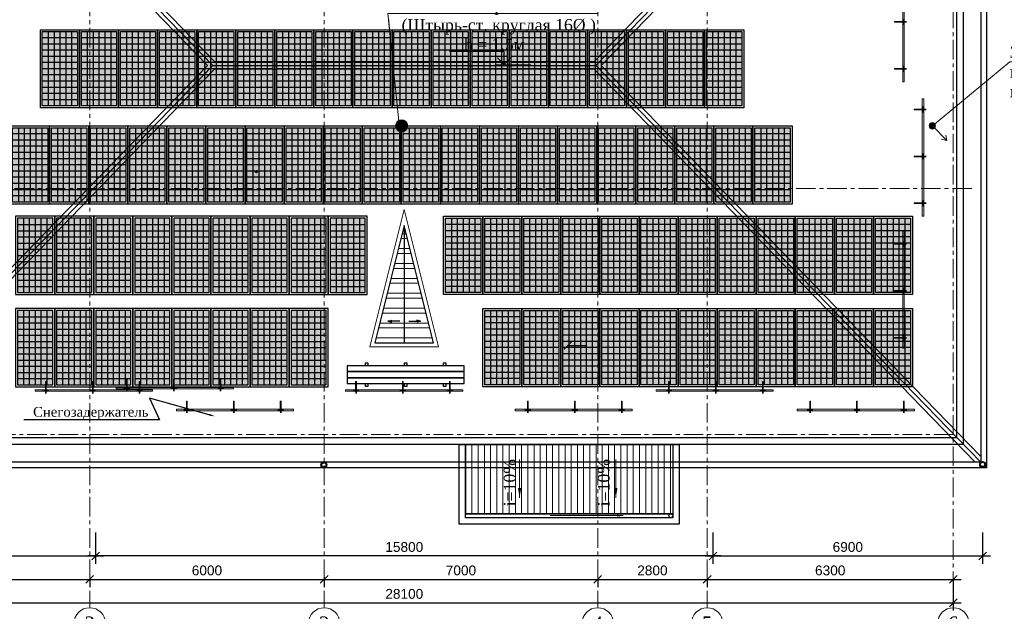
# Model space of a CAD drawing. Header units: millimetres. Extents: x 2063114 to 14983986, y -126020516 to 213791.
# Tile 245 of 256: x 2334216 to 2359413, y -1272177 to -1257038. Entities that reach past the tile are written whole.
import ezdxf
from ezdxf import colors
from ezdxf.entities.mleader import LeaderData, LeaderLine
from ezdxf.enums import TextEntityAlignment as Align
from ezdxf.math import Vec2, Vec3

# ---------------------------------------------------------------- set-up
doc = ezdxf.new("R2010")
doc.units = ezdxf.units.MM
for name, pattern in [('ACAD_ISO04W100', [30, 24, -3, 0, -3]), ('ACAD_ISO07W100', [3, 0, -3]), ('CENTERX2', [4, 2.5, -0.5, 0.5, -0.5])]:
    doc.linetypes.add(name, pattern=pattern)
doc.layers.get('Defpoints').update_dxf_attribs({"color": 6, "lineweight": 35})
for name, color, linetype, lineweight in [('.', 7, 'Continuous', 15), ('_ACO_Выноски', 7, 'Continuous', 9), ('_АСО_Металл', 225, 'Continuous', 20), ('АСО-оси', 24, 'CENTERX2', 20), ('оси', 22, 'ACAD_ISO04W100', 13), ('РАЗМЕР АР', 150, 'Continuous', 20), ('Э.Электрика', 1, 'Continuous', 50), ('Эл.линия силовых сетей', 1, 'Continuous', 50)]:
    doc.layers.add(name, color=color, linetype=linetype, lineweight=lineweight)
for name, color, linetype in [('000000000', 7, 'Continuous'), ('_4', 252, 'Continuous'), ('line', 7, 'Continuous'), ('Рамка', 7, 'Continuous')]:
    doc.layers.add(name, color=color, linetype=linetype)
doc.layers.add('макреровка', color=7, linetype='Continuous', lineweight=20, true_color=0x330066)
doc.styles.add('--Стиль ЭОМ', font='times.ttf')
doc.styles.add('RUSS', font='russ', dxfattribs={"width": 0.75})
doc.styles.add('seviyorum', font='times.ttf')
doc.styles.get("Standard").update_dxf_attribs({"font": 'arial.ttf'})
doc.styles.add('TIEMS', font='times.ttf')
doc.styles.add('TIMES', font='times.ttf')
doc.styles.add('Times New Roman', font='times.ttf')
doc.styles.add('СПДС', font='isocpeur.ttf')
doc.linetypes.add('ограждение1', pattern='A,6.35,-2.54,[133,ltypeshp.shx,S=2.54,R=0,X=-2.54,Y=0],-2.54,25.4', length=36.83)
doc.dimstyles.new('STANDARD$0', dxfattribs={"dimtxt": 250, "dimasz": 200, "dimexe": 200, "dimexo": 300, "dimgap": 100, "dimtad": 1, "dimdec": 0, "dimzin": 1, "dimdsep": 46, "dimtxsty": 'Standard', "dimblk1": 'OBLIQUE', "dimblk2": 'OBLIQUE', "dimsah": 1, "dimcen": 2.5, "dimdle": 200, "dimadec": 0, "dimazin": 0, "dimtfac": 1, "dimtdec": 0, "dimtmove": 0, "dimatfit": 3, "dimldrblk": 'OBLIQUE', "dimfxl": 600, "dimfxlon": 1, "dimtolj": 1, "dimtzin": 1, "dimarcsym": 0})
doc.dimstyles.new('М1-100', dxfattribs={"dimtxt": 250, "dimasz": 150, "dimexe": 100, "dimexo": 100, "dimgap": 50, "dimtad": 1, "dimdec": 0, "dimdsep": 46, "dimtxsty": 'TIEMS', "dimblk": 'OBLIQUE', "dimcen": 120, "dimdle": 100, "dimclrd": 256, "dimclre": 256, "dimclrt": 256, "dimaunit": 1, "dimazin": 0, "dimtfac": 1, "dimtdec": 0, "dimtmove": 1, "dimatfit": 2, "dimldrblk": 'ARCHTICK', "dimfxl": 2, "dimtfill": 1, "dimlwd": -1, "dimlwe": 13, "dimarcsym": 0})
doc.dimstyles.new('Миржалол100', dxfattribs={"dimtxt": 300, "dimasz": 150, "dimexe": 100, "dimexo": 100, "dimgap": 63, "dimtad": 1, "dimdec": 0, "dimtxsty": 'Times New Roman', "dimblk": 'OBLIQUE', "dimcen": 100, "dimclrd": 256, "dimclre": 256, "dimclrt": 256, "dimadec": 0, "dimazin": 0, "dimtfac": 1, "dimtdec": 0, "dimtmove": 1, "dimatfit": 3, "dimfxl": 800, "dimlwd": 13, "dimlwe": 13, "dimarcsym": 0})

# ---------------------------------------------------------------- blocks, each defined once
blk = doc.blocks.new('Ход.мост1')
for points in [[(-1656755, -237485), (-1656755, -237345), (-1653755, -237345), (-1653755, -237485), (-1656755, -237485)], [(-1656285, -237272), (-1656285, -237345)], [(-1656225, -237345), (-1656225, -237272), (-1656285, -237272)], [(-1655285, -237272), (-1655285, -237345)], [(-1655225, -237345), (-1655225, -237272), (-1655285, -237272)], [(-1654285, -237272), (-1654285, -237345)], [(-1654225, -237345), (-1654225, -237272), (-1654285, -237272)], [(-1656755, -237642), (-1656755, -237502), (-1653755, -237502), (-1653755, -237642), (-1656755, -237642)], [(-1656285, -237485), (-1656285, -237502)], [(-1656225, -237502), (-1656225, -237485)], [(-1655285, -237485), (-1655285, -237502)], [(-1655225, -237502), (-1655225, -237485)], [(-1654285, -237485), (-1654285, -237502)], [(-1654225, -237502), (-1654225, -237485)], [(-1656755, -237801), (-1656755, -237661), (-1653755, -237661), (-1653755, -237801), (-1656755, -237801)], [(-1656285, -237642), (-1656285, -237661)], [(-1656285, -237801), (-1656285, -237872), (-1656225, -237872), (-1656225, -237801)], [(-1656225, -237661), (-1656225, -237642)], [(-1655285, -237642), (-1655285, -237661)], [(-1655285, -237801), (-1655285, -237872), (-1655225, -237872), (-1655225, -237801)], [(-1655225, -237661), (-1655225, -237642)], [(-1654285, -237642), (-1654285, -237661)], [(-1654285, -237801), (-1654285, -237872), (-1654225, -237872), (-1654225, -237801)], [(-1654225, -237661), (-1654225, -237642)]]:
    blk.add_lwpolyline(points)
blk = doc.blocks.new('_Oblique')
at = {"color": 0, "linetype": 'ByBlock', "lineweight": -2}
blk.add_line((-0.5, -0.5), (0.5, 0.5), dxfattribs=at)
blk = doc.blocks.new('*D3083')
at = {"layer": 'Defpoints', "color": 0, "lineweight": 30, "transparency": 16777216}
for p in [(2329258, -1268416), (2336158, -1268431), (2336158, -1270760)]:
    blk.add_point(p, dxfattribs=at)
at = {"layer": 'РАЗМЕР АР', "color": 0, "lineweight": -2, "transparency": 16777216}
for p, q in [((2329258, -1270160), (2329258, -1270960)), ((2336158, -1270160), (2336158, -1270960)), ((2329058, -1270760), (2336358, -1270760))]:
    blk.add_line(p, q, dxfattribs=at)
at = {"layer": 'РАЗМЕР АР', "color": 0, "lineweight": -2, "transparency": 16777216, "xscale": 200, "yscale": 200, "zscale": 200, "rotation": 180}
blk.add_blockref('_Oblique', (2329258, -1270760), dxfattribs=at)
at = {"layer": 'РАЗМЕР АР', "color": 0, "lineweight": -2, "transparency": 16777216, "xscale": 200, "yscale": 200, "zscale": 200}
blk.add_blockref('_Oblique', (2336158, -1270760), dxfattribs=at)
at = {"layer": 'РАЗМЕР АР', "color": 0, "transparency": 16777216, "insert": (2332708, -1270532), "char_height": 250, "attachment_point": 5}
blk.add_mtext('\\A1;6900', dxfattribs=at)
blk = doc.blocks.new('*D3084')
at = {"layer": 'Defpoints', "color": 0, "lineweight": 30, "transparency": 16777216}
for p in [(2358859, -1268419), (2351958, -1268431), (2358859, -1270760)]:
    blk.add_point(p, dxfattribs=at)
at = {"layer": 'РАЗМЕР АР', "color": 0, "lineweight": -2, "transparency": 16777216}
for p, q in [((2351958, -1270160), (2351958, -1270960)), ((2358859, -1270160), (2358859, -1270960)), ((2351758, -1270760), (2359059, -1270760))]:
    blk.add_line(p, q, dxfattribs=at)
at = {"layer": 'РАЗМЕР АР', "color": 0, "lineweight": -2, "transparency": 16777216, "xscale": 200, "yscale": 200, "zscale": 200, "rotation": 180}
blk.add_blockref('_Oblique', (2351958, -1270760), dxfattribs=at)
at = {"layer": 'РАЗМЕР АР', "color": 0, "lineweight": -2, "transparency": 16777216, "xscale": 200, "yscale": 200, "zscale": 200}
blk.add_blockref('_Oblique', (2358859, -1270760), dxfattribs=at)
at = {"layer": 'РАЗМЕР АР', "color": 0, "transparency": 16777216, "insert": (2355408, -1270532), "char_height": 250, "attachment_point": 5}
blk.add_mtext('\\A1;6900', dxfattribs=at)
blk = doc.blocks.new('*D3085')
at = {"layer": 'Defpoints', "color": 0, "lineweight": 30, "transparency": 16777216}
for p in [(2336158, -1268431), (2351958, -1268431), (2336158, -1270760)]:
    blk.add_point(p, dxfattribs=at)
at = {"layer": 'РАЗМЕР АР', "color": 0, "lineweight": -2, "transparency": 16777216}
for p, q in [((2336158, -1270160), (2336158, -1270960)), ((2351958, -1270160), (2351958, -1270960)), ((2352158, -1270760), (2335958, -1270760))]:
    blk.add_line(p, q, dxfattribs=at)
at = {"layer": 'РАЗМЕР АР', "color": 0, "lineweight": -2, "transparency": 16777216, "xscale": 200, "yscale": 200, "zscale": 200, "rotation": 180}
blk.add_blockref('_Oblique', (2336158, -1270760), dxfattribs=at)
at = {"layer": 'РАЗМЕР АР', "color": 0, "lineweight": -2, "transparency": 16777216, "xscale": 200, "yscale": 200, "zscale": 200}
blk.add_blockref('_Oblique', (2351958, -1270760), dxfattribs=at)
at = {"layer": 'РАЗМЕР АР', "color": 0, "transparency": 16777216, "insert": (2344058, -1270532), "char_height": 250, "attachment_point": 5}
blk.add_mtext('\\A1;15800', dxfattribs=at)
blk = doc.blocks.new('MARK-POM')
at = {"linetype": 'Continuous'}
blk.add_circle((0, 0), 4, dxfattribs=at)
at = {"linetype": 'Continuous', "style": 'RUSS', "width": 0.75}
blk.add_attdef('ЌЋЊ…ђ', text='', height=3.5, dxfattribs=at).set_placement((0, 0), align=Align.MIDDLE)
blk = doc.blocks.new('*D3086')
at = {"layer": 'Defpoints', "color": 0, "lineweight": 30, "transparency": 16777216}
for p in [(2358108, -1270614), (2330008, -1272060), (2358108, -1271960)]:
    blk.add_point(p, dxfattribs=at)
at = {"layer": 'РАЗМЕР АР', "color": 0, "lineweight": -2, "transparency": 16777216}
for p, q in [((2358108, -1271360), (2358108, -1272160)), ((2330008, -1271960), (2330008, -1271760)), ((2329808, -1271960), (2358308, -1271960))]:
    blk.add_line(p, q, dxfattribs=at)
at = {"layer": 'РАЗМЕР АР', "color": 0, "lineweight": -2, "transparency": 16777216, "xscale": 200, "yscale": 200, "zscale": 200, "rotation": 180}
blk.add_blockref('_Oblique', (2330008, -1271960), dxfattribs=at)
at = {"layer": 'РАЗМЕР АР', "color": 0, "lineweight": -2, "transparency": 16777216, "xscale": 200, "yscale": 200, "zscale": 200}
blk.add_blockref('_Oblique', (2358108, -1271960), dxfattribs=at)
at = {"layer": 'РАЗМЕР АР', "color": 0, "transparency": 16777216, "insert": (2344058, -1271732), "char_height": 250, "attachment_point": 5}
blk.add_mtext('\\A1;28100', dxfattribs=at)
blk = doc.blocks.new('*D3087')
at = {"layer": 'Defpoints', "color": 0, "lineweight": 30, "transparency": 16777216}
for p in [(2330008, -1271189), (2336008, -1271189), (2336008, -1271360)]:
    blk.add_point(p, dxfattribs=at)
at = {"layer": 'РАЗМЕР АР', "color": 0, "lineweight": -2, "transparency": 16777216}
for p, q in [((2329808, -1271360), (2336208, -1271360)), ((2330008, -1271360), (2330008, -1271560)), ((2336008, -1271360), (2336008, -1271560))]:
    blk.add_line(p, q, dxfattribs=at)
at = {"layer": 'РАЗМЕР АР', "color": 0, "lineweight": -2, "transparency": 16777216, "xscale": 200, "yscale": 200, "zscale": 200, "rotation": 180}
blk.add_blockref('_Oblique', (2330008, -1271360), dxfattribs=at)
at = {"layer": 'РАЗМЕР АР', "color": 0, "lineweight": -2, "transparency": 16777216, "xscale": 200, "yscale": 200, "zscale": 200}
blk.add_blockref('_Oblique', (2336008, -1271360), dxfattribs=at)
at = {"layer": 'РАЗМЕР АР', "color": 0, "transparency": 16777216, "insert": (2333008, -1271132), "char_height": 250, "attachment_point": 5}
blk.add_mtext('\\A1;6000', dxfattribs=at)
blk = doc.blocks.new('*D3088')
at = {"layer": 'Defpoints', "color": 0, "lineweight": 30, "transparency": 16777216}
for p in [(2336008, -1271189), (2342008, -1271003), (2342008, -1271360)]:
    blk.add_point(p, dxfattribs=at)
at = {"layer": 'РАЗМЕР АР', "color": 0, "lineweight": -2, "transparency": 16777216}
for p, q in [((2335808, -1271360), (2342208, -1271360)), ((2336008, -1271360), (2336008, -1271560)), ((2342008, -1271303), (2342008, -1271560))]:
    blk.add_line(p, q, dxfattribs=at)
at = {"layer": 'РАЗМЕР АР', "color": 0, "lineweight": -2, "transparency": 16777216, "xscale": 200, "yscale": 200, "zscale": 200, "rotation": 180}
blk.add_blockref('_Oblique', (2336008, -1271360), dxfattribs=at)
at = {"layer": 'РАЗМЕР АР', "color": 0, "lineweight": -2, "transparency": 16777216, "xscale": 200, "yscale": 200, "zscale": 200}
blk.add_blockref('_Oblique', (2342008, -1271360), dxfattribs=at)
at = {"layer": 'РАЗМЕР АР', "color": 0, "transparency": 16777216, "insert": (2339008, -1271132), "char_height": 250, "attachment_point": 5}
blk.add_mtext('\\A1;6000', dxfattribs=at)
blk = doc.blocks.new('*D3089')
at = {"layer": 'Defpoints', "color": 0, "lineweight": 30, "transparency": 16777216}
for p in [(2342008, -1271003), (2349008, -1271203), (2349008, -1271360)]:
    blk.add_point(p, dxfattribs=at)
at = {"layer": 'РАЗМЕР АР', "color": 0, "lineweight": -2, "transparency": 16777216}
for p, q in [((2341808, -1271360), (2349208, -1271360)), ((2342008, -1271303), (2342008, -1271560)), ((2349008, -1271360), (2349008, -1271560))]:
    blk.add_line(p, q, dxfattribs=at)
at = {"layer": 'РАЗМЕР АР', "color": 0, "lineweight": -2, "transparency": 16777216, "xscale": 200, "yscale": 200, "zscale": 200, "rotation": 180}
blk.add_blockref('_Oblique', (2342008, -1271360), dxfattribs=at)
at = {"layer": 'РАЗМЕР АР', "color": 0, "lineweight": -2, "transparency": 16777216, "xscale": 200, "yscale": 200, "zscale": 200}
blk.add_blockref('_Oblique', (2349008, -1271360), dxfattribs=at)
at = {"layer": 'РАЗМЕР АР', "color": 0, "transparency": 16777216, "insert": (2345508, -1271132), "char_height": 250, "attachment_point": 5}
blk.add_mtext('\\A1;7000', dxfattribs=at)
blk = doc.blocks.new('*D3090')
at = {"layer": 'Defpoints', "color": 0, "lineweight": 30, "transparency": 16777216}
for p in [(2351808, -1271178), (2349008, -1271203), (2351808, -1271360)]:
    blk.add_point(p, dxfattribs=at)
at = {"layer": 'РАЗМЕР АР', "color": 0, "lineweight": -2, "transparency": 16777216}
for p, q in [((2348808, -1271360), (2352008, -1271360)), ((2349008, -1271360), (2349008, -1271560)), ((2351808, -1271360), (2351808, -1271560))]:
    blk.add_line(p, q, dxfattribs=at)
at = {"layer": 'РАЗМЕР АР', "color": 0, "lineweight": -2, "transparency": 16777216, "xscale": 200, "yscale": 200, "zscale": 200, "rotation": 180}
blk.add_blockref('_Oblique', (2349008, -1271360), dxfattribs=at)
at = {"layer": 'РАЗМЕР АР', "color": 0, "lineweight": -2, "transparency": 16777216, "xscale": 200, "yscale": 200, "zscale": 200}
blk.add_blockref('_Oblique', (2351808, -1271360), dxfattribs=at)
at = {"layer": 'РАЗМЕР АР', "color": 0, "transparency": 16777216, "insert": (2350408, -1271132), "char_height": 250, "attachment_point": 5}
blk.add_mtext('\\A1;2800', dxfattribs=at)
blk = doc.blocks.new('*D3091')
at = {"layer": 'Defpoints', "color": 0, "lineweight": 30, "transparency": 16777216}
for p in [(2351808, -1271178), (2358108, -1271266), (2358108, -1271360)]:
    blk.add_point(p, dxfattribs=at)
at = {"layer": 'РАЗМЕР АР', "color": 0, "lineweight": -2, "transparency": 16777216}
for p, q in [((2351608, -1271360), (2358308, -1271360)), ((2351808, -1271360), (2351808, -1271560)), ((2358108, -1271360), (2358108, -1271560))]:
    blk.add_line(p, q, dxfattribs=at)
at = {"layer": 'РАЗМЕР АР', "color": 0, "lineweight": -2, "transparency": 16777216, "xscale": 200, "yscale": 200, "zscale": 200, "rotation": 180}
blk.add_blockref('_Oblique', (2351808, -1271360), dxfattribs=at)
at = {"layer": 'РАЗМЕР АР', "color": 0, "lineweight": -2, "transparency": 16777216, "xscale": 200, "yscale": 200, "zscale": 200}
blk.add_blockref('_Oblique', (2358108, -1271360), dxfattribs=at)
at = {"layer": 'РАЗМЕР АР', "color": 0, "transparency": 16777216, "insert": (2354958, -1271132), "char_height": 250, "attachment_point": 5}
blk.add_mtext('\\A1;6300', dxfattribs=at)
blk = doc.blocks.new('*U3078')
at = {"color": 0, "linetype": 'ByBlock', "lineweight": -2}
blk.add_line((3, 0), (15.79, 0), dxfattribs=at)
blk.add_lwpolyline([(12.79, 0), (12.79, 5), (32.79, 5)], dxfattribs=at)
at = {"color": 0, "linetype": 'ByBlock', "lineweight": -2, "const_width": 0.4}
blk.add_lwpolyline([(10.29, 2.78), (12.79, 0.28), (15.29, 2.78)], dxfattribs=at)
at = {"color": 0, "linetype": 'ByBlock', "lineweight": -2, "style": 'seviyorum'}
blk.add_attdef('ОТМЕТКА', text='', height=4.1, dxfattribs=at).set_placement((24.04, 7.5), align=Align.MIDDLE_CENTER)
at = {"color": 0, "linetype": 'ByBlock', "lineweight": -2, "oblique": 15}
blk.add_attdef('НТЕКСТ', text='', height=3, dxfattribs=at).set_placement((24.04, 2.5), align=Align.MIDDLE_CENTER)
blk = doc.blocks.new('*U74')
at = {"layer": '_АСО_Металл', "color": 251, "true_color": 0x4a4a4a}
for points in [[(9, -509), (9, -300), (-9, -300), (-9, -509)], [(1209, -509), (1209, -300), (1191, -300), (1191, -509)], [(2409, -509), (2409, -300), (2391, -300), (2391, -509)]]:
    blk.add_lwpolyline(points, dxfattribs=at)
blk.add_lwpolyline([(2730, -549), (2730, -509), (-270, -509), (-270, -549), (2730, -549)], close=True, dxfattribs=at)
at = {"layer": '_АСО_Металл'}
for centre, start, end in [((0, -529), 112.0526, 124.3553), ((0, -529), 235.6588, 304.3412), ((0, -529), 55.6516, 67.9474), ((1200, -529), 112.0526, 124.3553), ((1200, -529), 235.6588, 304.3412), ((1200, -529), 55.6516, 67.9474), ((2400, -529), 112.0526, 124.3553), ((2400, -529), 235.6588, 304.3412), ((2400, -529), 55.6516, 67.9474)]:
    blk.add_arc(centre, 24.2, start, end, dxfattribs=at)
at = {"layer": 'Defpoints'}
for p, q in [((0, -604), (0, -454)), ((1200, -604), (1200, -454)), ((2400, -604), (2400, -454)), ((75, -529), (-75, -529)), ((1275, -529), (1125, -529)), ((2475, -529), (2325, -529))]:
    blk.add_line(p, q, dxfattribs=at)
at = {"layer": 'Defpoints', "linetype": 'ACAD_ISO07W100'}
for points in [[(-9, -509), (-9, -529), (9, -529), (9, -511)], [(1191, -509), (1191, -529), (1209, -529), (1209, -511)], [(2391, -509), (2391, -529), (2409, -529), (2409, -511)]]:
    blk.add_lwpolyline(points, dxfattribs=at)
at = {"layer": 'Defpoints'}
for centre in [(0, -529), (1200, -529), (2400, -529)]:
    blk.add_circle(centre, 20, dxfattribs=at)
at = {"layer": 'Defpoints', "linetype": 'ACAD_ISO07W100'}
for centre, start, end in [((0, -529), 128.0162, 231.1144), ((0, -529), 67.9474, 112.0526), ((0, -529), 311.6328, 53.8022), ((1200, -529), 128.0162, 231.1144), ((1200, -529), 67.9474, 112.0526), ((1200, -529), 311.6328, 53.8022), ((2400, -529), 128.0162, 231.1144), ((2400, -529), 67.9474, 112.0526), ((2400, -529), 311.6328, 53.8022)]:
    blk.add_arc(centre, 24.2, start, end, dxfattribs=at)
blk = doc.blocks.new('hfg')
at = {"layer": '.'}
h = blk.add_hatch(color=140, dxfattribs=at)
h.dxf.hatch_style = 1
h.set_gradient(color1=(55, 186, 251), color2=(255, 255, 245), rotation=90, tint=1)
h.paths.add_polyline_path([(3674548, -542446), (3675448, -542446), (3675448, -544348), (3674548, -544348)])
at = {"layer": 'line', "color": 5, "lineweight": 25}
for p, q in [((3674698, -544348), (3674698, -542446)), ((3674848, -544348), (3674848, -542446)), ((3674998, -544348), (3674998, -542446)), ((3675148, -544348), (3675148, -542446)), ((3675298, -544348), (3675298, -542446)), ((3674548, -542605), (3675448, -542605)), ((3674548, -542763), (3675448, -542763)), ((3674548, -542922), (3675448, -542922)), ((3674548, -543080), (3675448, -543080)), ((3674548, -543239), (3675448, -543239)), ((3674548, -543397), (3675448, -543397)), ((3674548, -543556), (3675448, -543556)), ((3674548, -543714), (3675448, -543714)), ((3674548, -543873), (3675448, -543873)), ((3674548, -544031), (3675448, -544031)), ((3674548, -544190), (3675448, -544190))]:
    blk.add_line(p, q, dxfattribs=at)
at = {"layer": 'line', "lineweight": 30}
blk.add_lwpolyline([(3674498, -542396), (3675498, -542396), (3675498, -544398), (3674498, -544398)], close=True, dxfattribs=at)
at = {"layer": 'line', "lineweight": 25}
blk.add_lwpolyline([(3674548, -542446), (3675448, -542446), (3675448, -544348), (3674548, -544348)], close=True, dxfattribs=at)

msp = doc.modelspace()

# ---------------------------------------------------------------- hatches: boundary and pattern name
at = {"lineweight": 13, "ltscale": 3}
h = msp.add_hatch(dxfattribs=at)
h.set_pattern_fill('ANSI32', color=0, scale=40, angle=135)
h.set_pattern_definition([(180, (2246036.94, -614179.17), (-3e-14, -381), []), (180, (2245909.94, -614052.17), (-3e-14, -381), [])])
h.paths.add_polyline_path([(2344058.30883, -1262308.7608), (2343308.30883, -1265308.7608), (2344808.30883, -1265308.7608)])
h.paths.add_polyline_path([(2349564.44286, -1251284.13968), (2348064.44286, -1251284.13968), (2348814.44286, -1254284.13968)])
h.paths.add_polyline_path([(2339764.45687, -1251284.13968), (2338264.45687, -1251284.13968), (2339014.45687, -1254284.13968)])
at = {"lineweight": 40}
h = msp.add_hatch(color=6, dxfattribs=at)
edge = h.paths.add_edge_path()
edge.add_arc((2340272.52214, -1260928.53235), 20, 270, 630)
at = {"lineweight": 13, "ltscale": 3}
h = msp.add_hatch(dxfattribs=at)
h.set_pattern_fill('LINE', color=0, scale=50, angle=90)
h.set_pattern_definition([(90, (2423895.25, -1030694.64), (-158.75, 1e-14), [])])
h.paths.add_polyline_path([(2350928.75556, -1267906.45024), (2345628.75556, -1267906.45024), (2345628.75556, -1269681.45024), (2350928.75556, -1269681.45024)])
at = {"layer": 'Э.Электрика', "lineweight": 0}
h = msp.add_hatch(color=23, dxfattribs=at)
h.dxf.hatch_style = 1
edge = h.paths.add_edge_path()
edge.add_arc((2343989.90509, -1259753.37367), 155.38591, 0, 360)
h = msp.add_hatch(color=7, dxfattribs=at)
h.dxf.hatch_style = 1
edge = h.paths.add_edge_path()
edge.add_arc((2357571.41355, -1259753.37367), 82.10502, 0, 360)

# ---------------------------------------------------------------- linework, layer by layer
at = {"layer": '.', "color": 0, "lineweight": 30, "ltscale": 100}
for points in [[(2329308.30883, -1248056.45024), (2339158.30883, -1258206.45024), (2329308.30883, -1268356.45024)], [(2358808.30883, -1248056.45024), (2348958.30883, -1258206.45024), (2358808.30883, -1268356.45024)], [(2339158.30883, -1258206.45024), (2348958.30883, -1258206.45024)]]:
    msp.add_lwpolyline(points, dxfattribs=at)
at = {"color": 250, "lineweight": 0}
for p, q in [((2357571.41355, -1259753.37367), (2357940.7122, -1260127.06887)), ((2357940.7122, -1260127.06887), (2357810.06172, -1260092.07)), ((2357940.7122, -1260127.06887), (2357916.46624, -1259995.14799))]:
    msp.add_line(p, q, dxfattribs=at)
at = {"ltscale": 100}
msp.add_line((2349598.31512, -1268506.4796), (2341318.31002, -1268506.42088), dxfattribs=at)
at = {"color": 252, "lineweight": 0}
msp.add_lwpolyline([(2344058.30883, -1261896.45024), (2343180.23119, -1265408.7608), (2344936.38647, -1265408.7608)], close=True, dxfattribs=at)
at = {"color": 167, "lineweight": 30}
for points in [[(2344058.30883, -1262308.7608), (2343308.30883, -1265308.7608), (2344808.30883, -1265308.7608), (2344058.30883, -1262308.7608)], [(2344058.30883, -1262308.7608), (2344058.30883, -1265308.7608)], [(2343639.90656, -1264749.19928), (2343736.49915, -1264723.31738)], [(2343639.90656, -1264749.19928), (2343736.49915, -1264775.08119)], [(2344476.7111, -1264749.19928), (2344380.11852, -1264723.31738)], [(2344476.7111, -1264749.19928), (2344380.11852, -1264775.08119)]]:
    msp.add_lwpolyline(points, dxfattribs=at)
at = {"color": 167}
for points in [[(2343939.90656, -1264749.19928), (2343639.90656, -1264749.19928)], [(2344176.7111, -1264749.19928), (2344476.7111, -1264749.19928)]]:
    msp.add_lwpolyline(points, dxfattribs=at)
at = {"lineweight": 25}
for points in [[(2351093.75556, -1269946.45024), (2345463.75556, -1269946.45024), (2345463.75556, -1267906.45024), (2351093.75556, -1267906.45024)], [(2345628.75556, -1267906.45024), (2350928.75556, -1267906.45024), (2350928.75556, -1269681.45024), (2345628.75556, -1269681.45024)], [(2345628.75556, -1269681.45024), (2350928.75556, -1269681.45024), (2350928.75556, -1269781.45024), (2345628.75556, -1269781.45024)]]:
    msp.add_lwpolyline(points, close=True, dxfattribs=at)
at = {"color": 6, "lineweight": 40}
msp.add_circle((2340272.52214, -1260928.53235), 20, dxfattribs=at)
at = {"lineweight": 30}
for centre, radius in [((2342000.06318, -1268431.45024), 75), ((2358858.64996, -1268419.41074), 75), ((2350878.75556, -1269731.45024), 50)]:
    msp.add_circle(centre, radius, dxfattribs=at)
at = {"lineweight": 25}
for centre in [(2342000.06318, -1268431.45024), (2358858.64996, -1268419.41074)]:
    msp.add_circle(centre, 55, dxfattribs=at)
at = {"layer": '000000000', "lineweight": 25}
for points in [[(2329158.30883, -1247906.45024), (2358958.30883, -1247906.45024), (2358958.30883, -1268506.45024), (2329158.30883, -1268506.45024)], [(2329758.30883, -1248506.45024), (2358358.30883, -1248506.45024), (2358358.30883, -1267906.45024), (2329758.30883, -1267906.45024)]]:
    msp.add_lwpolyline(points, close=True, dxfattribs=at)
at = {"layer": '000000000', "lineweight": 30}
msp.add_lwpolyline([(2329308.30883, -1248056.45024), (2358808.30883, -1248056.45024), (2358808.30883, -1268356.45024), (2329308.30883, -1268356.45024)], close=True, dxfattribs=at)
at = {"layer": '000000000', "lineweight": 13}
for points in [[(2329308.30883, -1248200.04137), (2339018.96177, -1258206.45024), (2329308.30883, -1268212.85911)], [(2358668.96177, -1248056.45024), (2348916.00611, -1258106.45024), (2339200.61156, -1258106.45024), (2329447.65589, -1248056.45024)], [(2358808.30883, -1248200.04137), (2349097.65589, -1258206.45024), (2358808.30883, -1268212.85911)], [(2329447.65589, -1268356.45024), (2339200.61156, -1258306.45024), (2348916.00611, -1258306.45024), (2358668.96177, -1268356.45024)]]:
    msp.add_lwpolyline(points, dxfattribs=at)
at = {"layer": '000000000', "linetype": 'ограждение1', "lineweight": 25, "ltscale": 20}
msp.add_lwpolyline([(2329928.30883, -1248676.45024), (2358188.30883, -1248676.45024), (2358188.30883, -1267736.45024), (2329928.30883, -1267736.45024)], close=True, dxfattribs=at)
at = {"layer": 'АСО-оси', "ltscale": 200}
for p, q in [((2358108.30883, -1248756.45024), (2358108.30883, -1272084.27416)), ((2336008.30883, -1249249.73048), (2336008.30883, -1272084.27416)), ((2342008.30883, -1249249.73048), (2342008.30883, -1272084.27416)), ((2349008.30883, -1249249.73048), (2349008.30883, -1272084.27416)), ((2351808.30883, -1249249.73048), (2351808.30883, -1272084.27416)), ((2358583.55513, -1261356.45024), (2326907.85904, -1261356.45024)), ((2358108.28641, -1267654.33332), (2326907.8086, -1267654.33332))]:
    msp.add_line(p, q, dxfattribs=at)
at = {"layer": 'Э.Электрика', "color": 23, "lineweight": 0}
msp.add_circle((2343989.90509, -1259753.37367), 155.38591, dxfattribs=at)
at = {"layer": 'Э.Электрика', "color": 7, "lineweight": 0}
msp.add_circle((2357571.41355, -1259753.37367), 82.10502, dxfattribs=at)

# ---------------------------------------------------------------- block references
at = {"color": 0, "ltscale": 100}
ref = msp.add_blockref('*U3078', (2347506.29657, -1258201.3842), dxfattribs=dict(at, xscale=-70, yscale=70, zscale=70))
ref.add_attrib('ОТМЕТКА', '+8.550', dxfattribs={"color": 0, "linetype": 'ByBlock', "lineweight": -2, "height": 287, "style": 'seviyorum'}).set_placement((2345823.26864, -1257676.3842), align=Align.MIDDLE_CENTER)
at = {"xscale": -1, "rotation": 180}
msp.add_blockref('Ход.мост1', (3999347.2025, -1503693.3961), dxfattribs=at)
at = {"layer": '_4', "ltscale": 0.5, "xscale": -1, "rotation": 90.00000000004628}
for p in [(2356305.45057, -1255896.45024), (2356805.45057, -1259336.45024)]:
    msp.add_blockref('*U74', p, dxfattribs=at)
at = {"layer": '_4', "ltscale": 0.5, "rotation": 89.99999999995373}
msp.add_blockref('*U74', (2356305.45057, -1265176.45024), dxfattribs=at)
at = {"layer": '_4', "ltscale": 0.5}
for p in [(2334884.92287, -1265997.45024), (2342822.75451, -1265997.45024), (2338494.92918, -1266497.45024)]:
    msp.add_blockref('*U74', p, dxfattribs=at)
at = {"layer": '_4', "lineweight": 0, "ltscale": 0.5}
msp.add_blockref('*U74', (2336958.52704, -1265937.45187), dxfattribs=at)
at = {"layer": '_4', "ltscale": 0.5, "xscale": -1}
for p in [(2353231.69479, -1265997.45024), (2349621.68849, -1266497.45024), (2356841.7011, -1266497.45024)]:
    msp.add_blockref('*U74', p, dxfattribs=at)
at = {"layer": 'line', "color": 1, "lineweight": 0, "rotation": 179.9999100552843}
for p in [(6010242.28198, -1801698.34854), (6011242.23198, -1801698.35011), (6012242.18198, -1801698.34854), (6013242.13198, -1801698.34698), (6014242.08198, -1801698.34698), (6015242.03198, -1801698.34854), (6016241.98198, -1801698.35011), (6017241.93198, -1801698.35168), (6025241.53198, -1801698.36424), (6026241.48198, -1801698.36267), (6027241.43198, -1801698.3611), (6009479.26535, -1804157.38301), (6010479.21535, -1804157.38458), (6011479.16535, -1804157.38615), (6012479.11535, -1804157.38458), (6013479.06535, -1804157.38301), (6014479.01535, -1804157.38144), (6015478.96535, -1804157.37987), (6016478.91535, -1804157.38144), (6017478.86535, -1804157.38301), (6018478.81535, -1804157.38458), (6019478.76535, -1804157.38584), (6020478.71535, -1804157.38741), (6021478.66535, -1804157.38898), (6022478.61535, -1804157.39086), (6025478.46535, -1804157.39086), (6026478.41535, -1804157.39086), (6027478.36535, -1804157.39086), (6028478.31535, -1804157.38427), (6020562.63449, -1806473.84801), (6021562.58449, -1806473.84958), (6022562.53449, -1806473.85115), (6023562.48449, -1806473.85272), (6024562.43449, -1806473.8546), (6025562.38296, -1806473.85617), (6025562.38296, -1806473.85617), (6025562.38449, -1806473.85617), (6026562.33449, -1806473.85774), (6027562.28449, -1806473.85931), (6028562.23449, -1806473.86088), (6029562.18449, -1806473.86245), (6030562.13449, -1806473.86402), (6031562.08449, -1806473.86559), (6021562.58449, -1808833.30856), (6022562.53449, -1808833.31013), (6023562.48449, -1808833.3117), (6024562.43449, -1808833.31359), (6025562.38449, -1808833.31516), (6026562.33449, -1808833.31673), (6027562.28449, -1808833.3183), (6028562.23449, -1808833.31986), (6029562.18449, -1808833.32143), (6030562.13449, -1808833.323), (6031562.08449, -1808833.32457)]:
    msp.add_blockref('hfg', p, dxfattribs=at)
at = {"layer": 'line', "color": 1, "lineweight": 0, "xscale": -1, "rotation": 180.0000899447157}
for p in [(-1340386.1124, -1806473.86088), (-1339386.1624, -1806473.85931), (-1338386.2124, -1806473.85774), (-1337386.2624, -1806473.85617), (-1336386.3124, -1806473.8546), (-1335386.3624, -1806473.85272), (-1334386.4124, -1806473.85115), (-1333386.4624, -1806473.84958), (-1332386.5124, -1806473.84801), (-1340386.1124, -1808833.31986), (-1339386.1624, -1808833.3183), (-1338386.2124, -1808833.31673), (-1337386.2624, -1808833.31516), (-1336386.3124, -1808833.31359), (-1335386.3624, -1808833.3117), (-1334386.4124, -1808833.31013), (-1333386.4624, -1808833.30856)]:
    msp.add_blockref('hfg', p, dxfattribs=at)
at = {"layer": 'оси', "ltscale": 200}
ref = msp.add_blockref('MARK-POM', (2336008.30883, -1272484.27416), dxfattribs=dict(at, xscale=-100, yscale=100, zscale=100))
ref.add_attrib('ЌЋЊ…ђ', '2', dxfattribs={"layer": '0', "color": 0, "linetype": 'Continuous', "height": 350, "style": 'TIMES'}).set_placement((2336008.30883, -1272484.27416), align=Align.MIDDLE_CENTER)
ref = msp.add_blockref('MARK-POM', (2342008.30883, -1272484.27416), dxfattribs=dict(at, xscale=-100, yscale=100, zscale=100))
ref.add_attrib('ЌЋЊ…ђ', '3', dxfattribs={"layer": '0', "color": 0, "linetype": 'Continuous', "height": 350, "style": 'TIMES'}).set_placement((2342008.30883, -1272484.27416), align=Align.MIDDLE_CENTER)
ref = msp.add_blockref('MARK-POM', (2349008.30883, -1272484.27416), dxfattribs=dict(at, xscale=-100, yscale=100, zscale=100))
ref.add_attrib('ЌЋЊ…ђ', '4', dxfattribs={"layer": '0', "color": 0, "linetype": 'Continuous', "height": 350, "style": 'TIMES'}).set_placement((2349008.30883, -1272484.27416), align=Align.MIDDLE_CENTER)
ref = msp.add_blockref('MARK-POM', (2351808.30883, -1272484.27416), dxfattribs=dict(at, xscale=-100, yscale=100, zscale=100))
ref.add_attrib('ЌЋЊ…ђ', '5', dxfattribs={"layer": '0', "color": 0, "linetype": 'Continuous', "height": 350, "style": 'TIMES'}).set_placement((2351808.30883, -1272484.27416), align=Align.MIDDLE_CENTER)
ref = msp.add_blockref('MARK-POM', (2358108.30883, -1272484.27416), dxfattribs=dict(at, xscale=-100, yscale=100, zscale=100))
ref.add_attrib('ЌЋЊ…ђ', '6', dxfattribs={"layer": '0', "color": 0, "linetype": 'Continuous', "height": 350, "style": 'TIMES'}).set_placement((2358108.30883, -1272484.27416), align=Align.MIDDLE_CENTER)

# ---------------------------------------------------------------- texts
at = {"layer": 'макреровка', "color": 0, "char_height": 300, "width": 1013.8399423, "attachment_point": 1, "rotation": 90, "style": 'Times New Roman'}
for insert in [(2346606.04151, -1269490.86564), (2349015.17748, -1269490.86564)]:
    msp.add_mtext('i=10%', dxfattribs=dict(at, insert=insert))

# ---------------------------------------------------------------- dimensions: what is measured, and where the dimension line sits
at = {"layer": 'РАЗМЕР АР'}
for base, p1, p2, picture, middle in [((2336158.30883, -1270759.50717), (2329257.9677, -1268416.48925), (2336158.30883, -1268431.45024), '*D3083', (2332708.13827, -1270531.86392)), ((2358858.64996, -1270759.50717), (2351958.30883, -1268431.45024), (2358858.64996, -1268419.41074), '*D3084', (2355408.4794, -1270531.86392)), ((2336158.30883, -1270759.50717), (2351958.30883, -1268431.45024), (2336158.30883, -1268431.45024), '*D3085', (2344058.30883, -1270531.86392)), ((2336008.30883, -1271359.50717), (2330008.30883, -1271189.35294), (2336008.30883, -1271189.35294), '*D3087', (2333008.30883, -1271131.86392)), ((2342008.30883, -1271359.50717), (2336008.30883, -1271189.35294), (2342008.30883, -1271002.77723), '*D3088', (2339008.30883, -1271131.86392)), ((2349008.30883, -1271359.50717), (2342008.30883, -1271002.77723), (2349008.30883, -1271203.32438), '*D3089', (2345508.30883, -1271131.86392)), ((2351808.30883, -1271359.50717), (2349008.30883, -1271203.32438), (2351808.30883, -1271178.2954), '*D3090', (2350408.30883, -1271131.86392)), ((2358108.30883, -1271359.50717), (2351808.30883, -1271178.2954), (2358108.30883, -1271266.27737), '*D3091', (2354958.30883, -1271131.77866))]:
    dim = msp.add_linear_dim(base=base, p1=p1, p2=p2, dimstyle='STANDARD$0', override={"dimtmove": 1}, dxfattribs=at)
    dim.commit()
    dim.dimension.update_dxf_attribs({"geometry": picture, "text_midpoint": middle})
dim = msp.add_linear_dim(base=(2358108.30883, -1271959.50717), p1=(2330008.30883, -1272059.50717), p2=(2358108.30883, -1270614.38457), dimstyle='STANDARD$0', override={"dimtmove": 1}, dxfattribs=at)
dim.commit()
dim.dimension.update_dxf_attribs({"geometry": '*D3086', "text_midpoint": (2344058.30883, -1271959.50717), "dimtype": 160})

# ---------------------------------------------------------------- leaders
at = {"color": 0, "lineweight": 25, "ltscale": 0.5}
msp.add_leader([(2348246.24013, -1265375.4617), (2348733.27386, -1265375.4617)], dimstyle='М1-100', override={"dimasz": 200, "dimtad": 0, "dimtxsty": 'СПДС', "dimfxl": 10, "dimtfillclr": 256}, dxfattribs=at)
at = {"layer": '_ACO_Выноски', "ltscale": 0.1}
ml = msp.add_multileader_mtext('Standard', dxfattribs=at)
ml.set_content('Снегозадержатель', color=256, style='seviyorum')
ml.set_leader_properties()
ml.build(insert=Vec2(0, 0))
ml.multileader.update_dxf_attribs({"text_left_attachment_type": 5, "text_right_attachment_type": 5, "dogleg_length": 1.84992, "arrow_head_size": 150})
ctx = ml.context
ctx.base_point, ctx.char_height, ctx.arrow_head_size, ctx.landing_gap_size, ctx.plane_origin = Vec3(2334548.4037, -1267276.45024), 250, 150, 100, Vec3(2364787.61215, -1264533.93159)
ctx.left_attachment, ctx.right_attachment, ctx.text_align_type = 5, 5, 2
notes = []
notes.append((ctx, [(0, (1, 1, 0), (2337794.967, -1267276.45024), (-1, 0), 184.99157, [(1, [(2339209.17196, -1267186.45024), (2337534.967, -1266726.45024)], 0, [])])]))
ctx.mtext.insert, ctx.mtext.alignment, ctx.mtext.flow_direction = Vec3(2337509.97544, -1266947.50287), 3, 5
at = {"layer": 'Рамка', "color": 1}
for points, override in [([(2347008.98328, -1269274.99929), (2347008.98328, -1268296.63064)], {"dimasz": 250, "dimgap": 63, "dimtad": 0}), ([(2349471.56134, -1269274.99929), (2349471.56134, -1268296.63064)], {"dimasz": 250, "dimgap": 63, "dimtad": 0}), ([(2349661.00767, -1269728.59486), (2347790.72932, -1269728.59486)], {"dimgap": 63, "dimtad": 0})]:
    msp.add_leader(points, dimstyle='Миржалол100', override=override, dxfattribs=at)
at = {"layer": 'Эл.линия силовых сетей', "color": 7, "lineweight": 0}
ml = msp.add_multileader_mtext('Standard', dxfattribs=at)
ml.set_content('{\\C7;Заземляющий проводник из полосовой стали сеч. 40х4мм на отм. -0,5м уровни земли.}', color=1, style='--Стиль ЭОМ')
ml.set_leader_properties(color=7, lineweight=15)
ml.build(insert=Vec2(0, 0))
ml.multileader.update_dxf_attribs({"text_left_attachment_type": 6, "text_right_attachment_type": 6, "dogleg_length": 1, "arrow_head_size": 1})
ctx = ml.context
ctx.base_point, ctx.char_height, ctx.arrow_head_size, ctx.plane_origin = Vec3(2359551.36247, -1258117.6055), 300, 1, Vec3(2367223.53897, -1256776.05925)
ctx.left_attachment, ctx.right_attachment = 6, 6
notes.append((ctx, [(0, (1, 1, 0), (2359550.36247, -1258117.6055), (1, 0), 1, [(0, [(2357571.41355, -1259753.37367)], 0, [])])]))
ctx.mtext.insert, ctx.mtext.width, ctx.mtext.defined_height, ctx.mtext.flow_direction = Vec3(2359553.36247, -1257722.00348), 5682.5933898, 1722.09338, 5
ml = msp.add_multileader_mtext('Standard', dxfattribs=at)
ml.set_content('{\\C7;Заземляющий проводник из полосовой стали сеч. 40х4мм на отм. -0,5м уровни земли.}', color=1, style='--Стиль ЭОМ')
ml.set_leader_properties(color=7, lineweight=15)
ml.build(insert=Vec2(0, 0))
ml.multileader.update_dxf_attribs({"text_left_attachment_type": 6, "text_right_attachment_type": 6, "dogleg_length": 1, "arrow_head_size": 1})
ctx = ml.context
ctx.base_point, ctx.char_height, ctx.arrow_head_size, ctx.plane_origin = Vec3(2329019.04221, -1274255.95681), 300, 1, Vec3(2310421.68782, -1256487.52476)
ctx.left_attachment, ctx.right_attachment = 6, 6
notes.append((ctx, [(0, (1, 1, 0), (2329018.04221, -1274255.95681), (1, 0), 1, [(0, [(2330561.37731, -1259751.25676)], 0, [])])]))
ctx.mtext.insert, ctx.mtext.width, ctx.mtext.defined_height, ctx.mtext.flow_direction = Vec3(2329021.04221, -1273860.35479), 5682.5933898, 1722.09338, 5
for ctx, leaders in notes:
    for number, flags, end, landing, length, lines in leaders:
        leader = LeaderData()
        leader.index, (leader.has_last_leader_line, leader.has_dogleg_vector, leader.attachment_direction) = number, flags
        leader.last_leader_point, leader.dogleg_vector, leader.dogleg_length = Vec3(end), Vec3(landing), length
        for number, points, colour, breaks in lines:
            line = LeaderLine()
            line.index, line.vertices, line.color, line.breaks = number, Vec3.list(points), colors.encode_raw_color(colour), breaks
            leader.lines.append(line)
        ctx.leaders.append(leader)

# ---------------------------------------------------------------- next in the draw order: leaders
ml = msp.add_multileader_mtext('Standard', dxfattribs=at)
ml.set_content('{\\C7;Молниеприемник \\P   (Штырь-ст. круглая 16%%C )\\P h = 1.5м}', color=1, style='--Стиль ЭОМ')
ml.set_leader_properties(color=7, lineweight=15)
ml.build(insert=Vec2(0, 0))
ml.multileader.update_dxf_attribs({"text_left_attachment_type": 6, "text_right_attachment_type": 6, "dogleg_length": 1, "arrow_head_size": 1})
ctx = ml.context
ctx.base_point, ctx.char_height, ctx.arrow_head_size, ctx.plane_origin = Vec3(2343715.77532, -1256881.24287), 300, 1, Vec3(2351874.96301, -1244363.2018)
ctx.left_attachment, ctx.right_attachment, ctx.text_align_type = 6, 6, 1
notes = []
notes.append((ctx, [(0, (1, 1, 0), (2343633.34822, -1256881.24287), (1, 0), 82.4271, [(0, [(2343931.41554, -1259803.37391)], 0, [])])]))
ctx.mtext.insert, ctx.mtext.width, ctx.mtext.defined_height, ctx.mtext.alignment, ctx.mtext.flow_direction = Vec3(2346305.51866, -1256521.24287), 5283.7326351, 950.60087, 2, 5
ctx.mtext.has_bg_fill, ctx.mtext.bg_color, ctx.mtext.bg_scale_factor, ctx.mtext.bg_transparency, ctx.mtext.use_window_bg_color = 1, -1073741824, 1, 0, 1
for ctx, leaders in notes:
    for number, flags, end, landing, length, lines in leaders:
        leader = LeaderData()
        leader.index, (leader.has_last_leader_line, leader.has_dogleg_vector, leader.attachment_direction) = number, flags
        leader.last_leader_point, leader.dogleg_vector, leader.dogleg_length = Vec3(end), Vec3(landing), length
        for number, points, colour, breaks in lines:
            line = LeaderLine()
            line.index, line.vertices, line.color, line.breaks = number, Vec3.list(points), colors.encode_raw_color(colour), breaks
            leader.lines.append(line)
        ctx.leaders.append(leader)

# ---------------------------------------------------------------- next in the draw order: block references
at = {"layer": 'line', "color": 1, "lineweight": 0, "rotation": 179.9999100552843}
for p in [(6018241.88198, -1801698.35325), (6019241.83198, -1801698.35482), (6020241.78198, -1801698.35639), (6021241.73198, -1801698.35796), (6022241.68198, -1801698.35953), (6023241.63198, -1801698.3611), (6024241.58198, -1801698.36267), (6023478.56535, -1804157.39086), (6024478.51535, -1804157.39086)]:
    msp.add_blockref('hfg', p, dxfattribs=at)

doc.saveas('drawing.dxf')
